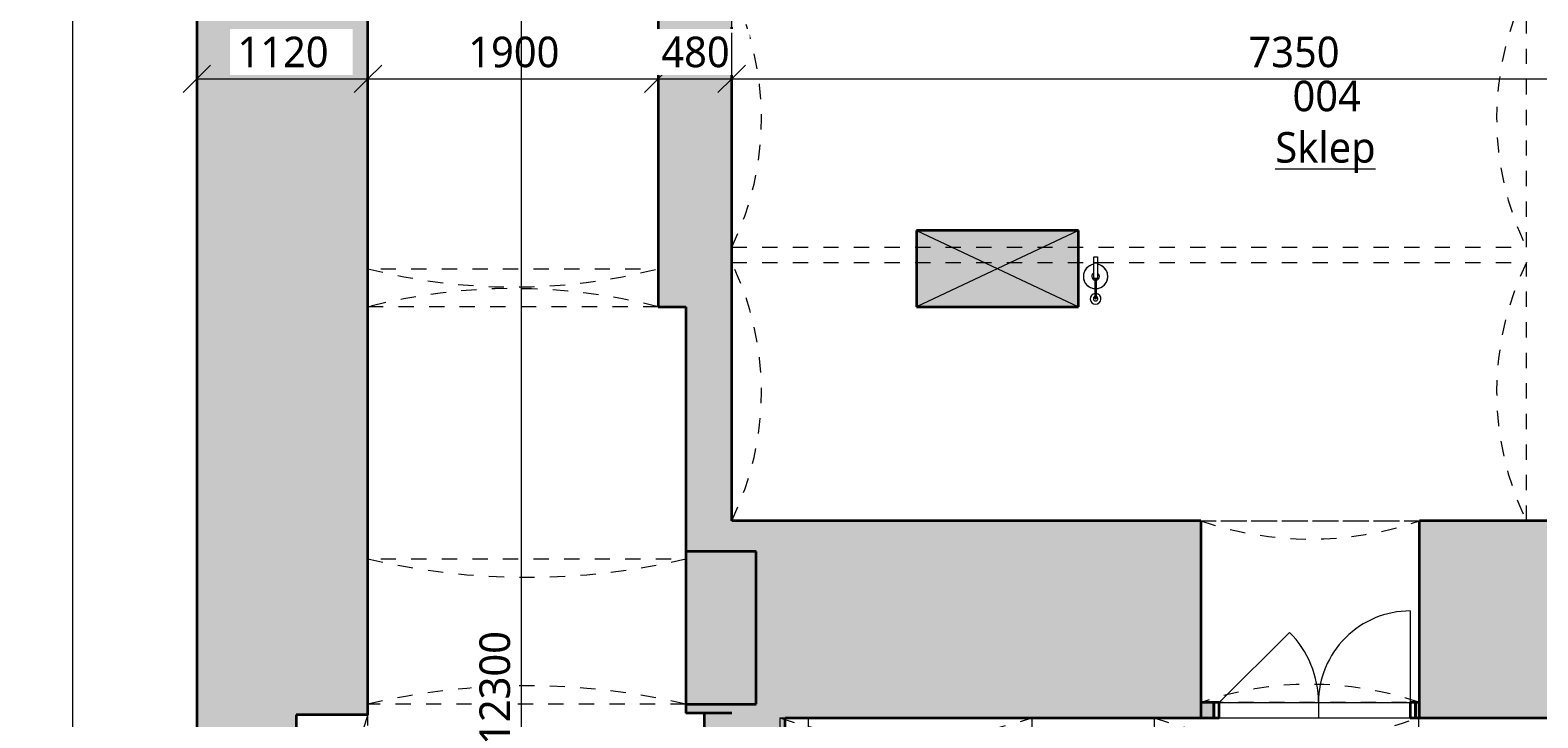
# Model space of a CAD drawing. Header units: metres. Extents: x -2.5 to 41.5, y -3.2 to 29.6.
# Tile 4 of 16: x -1.3 to 8.5, y 7.5 to 12. Entities that reach past the tile are written whole.
import ezdxf

# ---------------------------------------------------------------- set-up
doc = ezdxf.new("R2010")
doc.units = ezdxf.units.M
doc.linetypes.add('AV - Cerch_ 1 tecka 2mm', pattern=[0.004, 0.002, -0.001, 0, -0.001])
doc.layers.add('AV-KOTY', color=5, linetype='Continuous', lineweight=13, true_color=0x0000ff)
doc.layers.add('AV-MISTNOSTI', color=5, linetype='Continuous', lineweight=5, true_color=0x0000ff)
for name, color, linetype, lineweight in [('AV-KOTY-100', 7, 'Continuous', 5), ('AV-SRAFY', 7, 'Continuous', 35), ('AV-STAVBA', 7, 'Continuous', 18)]:
    doc.layers.add(name, color=color, linetype=linetype, lineweight=lineweight)
doc.styles.add('Trebuchet MS', font='trebuc.ttf', dxfattribs={"height": 0.2})
doc.styles.add('Trebuchet MS_B', font='trebuc.ttf', dxfattribs={"height": 0.2})
doc.dimstyles.new('2_mm_-_O_-_Blue_-_mm', dxfattribs={"dimscale": 0.3048, "dimtxt": 0.20619, "dimasz": 0.590551, "dimexe": 0.393701, "dimexo": 0.0625, "dimgap": 0.065617, "dimtad": 1, "dimdec": 0, "dimlfac": 1000, "dimzin": 0, "dimdsep": 46, "dimtxsty": 'Trebuchet MS', "dimblk1": 'OBLIQUE', "dimblk2": 'OBLIQUE', "dimsah": 1, "dimcen": 0.09, "dimazin": 0, "dimtfac": 1, "dimtdec": 4, "dimtix": 1, "dimtmove": 0, "dimatfit": 3, "dimfxl": 0.984252, "dimfxlon": 1, "dimtvp": 1, "dimtfill": 1, "dimtolj": 1, "dimtzin": 0, "dimarcsym": 2})
doc.dimstyles.new('2_mm_-_O_-_Blue_-_mm_-_zaokrouhlena_1', dxfattribs={"dimscale": 0.3048, "dimtxt": 0.20619, "dimasz": 0.590551, "dimexe": 0.393701, "dimexo": 0.0625, "dimgap": 0.065617, "dimtad": 1, "dimdec": 0, "dimlfac": 1000, "dimrnd": 10, "dimzin": 0, "dimdsep": 46, "dimtxsty": 'Trebuchet MS', "dimblk1": 'OBLIQUE', "dimblk2": 'OBLIQUE', "dimsah": 1, "dimcen": 0.09, "dimazin": 0, "dimtfac": 1, "dimtdec": 4, "dimtix": 1, "dimtmove": 0, "dimatfit": 3, "dimfxl": 0.984252, "dimfxlon": 1, "dimtvp": 1, "dimtfill": 1, "dimtolj": 1, "dimtzin": 0, "dimarcsym": 2})

# ---------------------------------------------------------------- blocks, each defined once
blk = doc.blocks.new('SCO_Koncepční obdelníkový sloup - 1060_500-1490003-1PP')
at = {"layer": 'AV-STAVBA'}
blk.add_hatch(color=256, dxfattribs=at).paths.add_polyline_path([(-0.0884, -0.25), (0.53, -0.25), (0.53, 0.25), (-0.53, 0.25), (-0.53, -0.25)])
for p, q in [((0.53, 0.25), (-0.53, -0.25)), ((-0.53, 0.25), (0.53, -0.25))]:
    blk.add_line(p, q, dxfattribs=at)
at = {"layer": 'AV-STAVBA', "lineweight": 35}
for p, q in [((0.53, 0.25), (-0.53, 0.25)), ((-0.53, 0.25), (-0.53, -0.25)), ((0.53, -0.25), (0.53, 0.25)), ((-0.53, -0.25), (0.53, -0.25))]:
    blk.add_line(p, q, dxfattribs=at)
blk = doc.blocks.new('GM_Otvor s klenutým nadpražím - 1430x2000_1900-1650270-1PP')
at = {"layer": 'AV-STAVBA', "linetype": 'AV - Cerch_ 1 tecka 2mm', "lineweight": 13}
for p, q in [((-0.715, 0.645), (0.715, 0.645)), ((0.6315, -0.545), (-0.6315, -0.545))]:
    blk.add_line(p, q, dxfattribs=at)
for centre, start, end in [((0, 2.7151), 250.94543, 289.05457), ((0, -2.6151), 70.94543, 109.05457)]:
    blk.add_arc(centre, 2.1901, start, end, dxfattribs=at)
blk = doc.blocks.new('GM_Nika s klenutým nadpražím - 2270x2480_2200-892734-1PP')
at = {"layer": 'AV-STAVBA', "linetype": 'AV - Cerch_ 1 tecka 2mm', "lineweight": 13}
for p, q in [((1.135, 0.56), (-1.135, 0.56)), ((1.135, -0.56), (-1.135, -0.56))]:
    blk.add_line(p, q, dxfattribs=at)
blk.add_arc((0, 3.6806), 3.3206, 250.01284, 289.98716, dxfattribs=at)
blk = doc.blocks.new('DO_2-L_Ocel_ - 1250x1850-984935-1PP')
at = {"layer": 'AV-STAVBA'}
for p, q in [((0.6, 0.6499), (0.6, 0.05)), ((-0.65, 0.05), (-0.1904, 0.5096)), ((-0.685, 0.05), (-0.685, -0.05)), ((-0.65, 0.05), (0.6, 0.05)), ((0, 0.05), (0, -0.05)), ((0.635, 0.05), (0.635, -0.05)), ((-0.65, -0.05), (0.6, -0.05))]:
    blk.add_line(p, q, dxfattribs=at)
at = {"layer": 'AV-STAVBA', "lineweight": 35}
for p, q in [((-0.65, 0.05), (-0.685, 0.05)), ((-0.685, 0.05), (-0.685, -0.05)), ((-0.65, -0.05), (-0.65, 0.05)), ((0.635, 0.05), (0.6, 0.05)), ((0.6, 0.05), (0.6, -0.05)), ((0.635, -0.05), (0.635, 0.05)), ((-0.685, -0.05), (-0.65, -0.05)), ((0.6, -0.05), (0.635, -0.05))]:
    blk.add_line(p, q, dxfattribs=at)
at = {"layer": 'AV-STAVBA', "linetype": 'AV - Cerch_ 1 tecka 2mm'}
for p, q in [((-0.685, 0.05), (0.635, 0.05)), ((-0.65, 0.05), (0.6, 0.05)), ((-0.685, -0.05), (0.635, -0.05)), ((-0.65, -0.05), (0.6, -0.05))]:
    blk.add_line(p, q, dxfattribs=at)
at = {"layer": 'AV-STAVBA'}
for centre, radius, start, end in [((0.5999, 0.05), 0.5999, 89.99469, 180), ((-0.65, 0.05), 0.65, 360, 45)]:
    blk.add_arc(centre, radius, start, end, dxfattribs=at)
blk = doc.blocks.new('GM_Otvor s klenutým nadpražím - 2080x3960-963997-1PP')
at = {"layer": 'AV-STAVBA', "linetype": 'AV - Cerch_ 1 tecka 2mm', "lineweight": 13}
for p, q in [((-1.04, 0.5), (1.04, 0.5)), ((0.9565, -0.45), (-0.9565, -0.45))]:
    blk.add_line(p, q, dxfattribs=at)
for centre, start, end in [((0, 4.9467), 256.83611, 283.16389), ((0, -4.8967), 76.83611, 103.16389)]:
    blk.add_arc(centre, 4.5667, start, end, dxfattribs=at)
blk = doc.blocks.new('GM_Nika_obdélníková - 2250x3050-1314340-1PP')
at = {"layer": 'AV-STAVBA', "linetype": 'AV - Cerch_ 1 tecka 2mm'}
blk.add_line((-1.125, 0.34), (1.125, 0.34), dxfattribs=at)
blk = doc.blocks.new('GM_Void_valená klenba - GM_Void_valená klenba-1524412-1PP')
at = {"layer": 'AV-STAVBA', "linetype": 'AV - Cerch_ 1 tecka 2mm', "lineweight": 13}
for p, q in [((-0.865, 2.98), (-0.865, -2.98)), ((-0.865, 2.98), (0.865, 2.98)), ((0.865, 2.98), (0.865, -2.98)), ((-0.865, -2.98), (0.865, -2.98))]:
    blk.add_line(p, q, dxfattribs=at)
for centre, start, end in [((0, 5.4319), 250.56773, 289.43227), ((0, -5.4319), 70.56773, 109.43227)]:
    blk.add_arc(centre, 2.6, start, end, dxfattribs=at)
blk = doc.blocks.new('GM_Void_valená klenba - GM_Void_valená klenba-1524413-1PP')
at = {"layer": 'AV-STAVBA', "linetype": 'AV - Cerch_ 1 tecka 2mm', "lineweight": 13}
for p, q in [((-0.825, 2.98), (-0.825, -2.98)), ((-0.825, 2.98), (0.825, 2.98)), ((0.825, 2.98), (0.825, -2.98)), ((-0.825, -2.98), (0.825, -2.98))]:
    blk.add_line(p, q, dxfattribs=at)
for centre, start, end in [((0, 5.4456), 251.49982, 288.50018), ((0, -5.4456), 71.49982, 108.50018)]:
    blk.add_arc(centre, 2.6, start, end, dxfattribs=at)
blk = doc.blocks.new('GM_Void_valená klenba - GM_Void_valená klenba-1524437-1PP')
at = {"layer": 'AV-STAVBA', "linetype": 'AV - Cerch_ 1 tecka 2mm', "lineweight": 13}
for p, q in [((-0.845, 2.6), (-0.845, -2.6)), ((-0.845, 2.6), (0.845, 2.6)), ((0.845, 2.6), (0.845, -2.6)), ((-0.845, -2.6), (0.845, -2.6))]:
    blk.add_line(p, q, dxfattribs=at)
for centre, start, end in [((0, 4.3352), 244.03488, 295.96512), ((0, -4.3352), 64.03488, 115.96512)]:
    blk.add_arc(centre, 1.93, start, end, dxfattribs=at)
blk = doc.blocks.new('GM_Otvor s klenutým nadpražím - 1900x2400_2000-1378129-1PP')
at = {"layer": 'AV-STAVBA', "linetype": 'AV - Cerch_ 1 tecka 2mm', "lineweight": 13}
for p, q in [((-0.95, 0.15), (0.95, 0.15)), ((0.8665, -0.1), (-0.8665, -0.1))]:
    blk.add_line(p, q, dxfattribs=at)
for centre, start, end in [((0, 3.8504), 255.60153, 284.39847), ((0, -3.8004), 75.60153, 104.39847)]:
    blk.add_arc(centre, 3.8204, start, end, dxfattribs=at)
blk = doc.blocks.new('GM_Hasicí přístroj - Hasici pristroj-1546942-1PP')
at = {"layer": 'AV-STAVBA', "lineweight": 13}
for p, q in [((-0.0421, 0.0036), (-0.1007, 0.0036)), ((-0.0421, 0.0111), (0.0579, 0.0111)), ((-0.0421, 0.0111), (-0.0421, -0.0139)), ((0.0579, 0.0111), (0.0605, 0.0111)), ((0.0579, 0.0111), (0.0579, -0.0139)), ((0.0605, 0.0111), (0.0979, 0.0111)), ((0.0605, 0.0111), (0.0605, -0.0139)), ((0.0979, 0.0111), (0.0979, -0.0139)), ((-0.1007, -0.0064), (-0.0421, -0.0064)), ((0.0579, -0.0139), (-0.0421, -0.0139)), ((0.0605, -0.0139), (0.0579, -0.0139)), ((0.0979, -0.0139), (0.0605, -0.0139))]:
    blk.add_line(p, q, dxfattribs=at)
at = {"layer": 'AV-STAVBA', "lineweight": 13, "flags": 128}
for points in [[(-0.1007, 0.0036), (-0.1035, 0.0036), (-0.1063, 0.0036), (-0.1092, 0.0036), (-0.112, 0.0036), (-0.1149, 0.0036), (-0.1177, 0.0036), (-0.1205, 0.0036), (-0.1233, 0.0036), (-0.126, 0.0036), (-0.1288, 0.0036), (-0.1315, 0.0036), (-0.1341, 0.0036), (-0.1367, 0.0036), (-0.1393, 0.0036), (-0.1418, 0.0036), (-0.1443, 0.0036), (-0.1467, 0.0036), (-0.149, 0.0036), (-0.1513, 0.0036), (-0.1535, 0.0036), (-0.1556, 0.0036), (-0.1577, 0.0036), (-0.1596, 0.0036), (-0.1615, 0.0036), (-0.1633, 0.0036), (-0.165, 0.0036), (-0.1667, 0.0036), (-0.1682, 0.0036), (-0.1696, 0.0036), (-0.1709, 0.0036), (-0.1714, 0.0036)], [(-0.1714, -0.0064), (-0.1701, -0.0064), (-0.1687, -0.0064), (-0.1673, -0.0064), (-0.1657, -0.0064), (-0.164, -0.0064), (-0.1622, -0.0064), (-0.1604, -0.0064), (-0.1584, -0.0064), (-0.1564, -0.0064), (-0.1543, -0.0064), (-0.1522, -0.0064), (-0.1499, -0.0064), (-0.1476, -0.0064), (-0.1452, -0.0064), (-0.1428, -0.0064), (-0.1403, -0.0064), (-0.1377, -0.0064), (-0.1351, -0.0064), (-0.1325, -0.0064), (-0.1298, -0.0064), (-0.1271, -0.0064), (-0.1244, -0.0064), (-0.1216, -0.0064), (-0.1188, -0.0064), (-0.116, -0.0064), (-0.1131, -0.0064), (-0.1103, -0.0064), (-0.1074, -0.0064), (-0.1046, -0.0064), (-0.1018, -0.0064), (-0.1007, -0.0064)]]:
    blk.add_lwpolyline(points, dxfattribs=at)
at = {"layer": 'AV-STAVBA', "lineweight": 13}
for centre, radius, start, end in [((-0.1772, -0.0014), 0.035, 7.23753, 180), ((-0.1764, -0.0014), 0.015, 18.64917, 180), ((-0.1764, -0.0014), 0.015, 165, 180), ((-0.1764, -0.0014), 0.015, 105, 134.93615), ((-0.1714, -0.0014), 0.005, 150, 180), ((-0.1714, -0.0014), 0.005, 90, 120), ((-0.1764, -0.0014), 0.015, 45.06385, 75), ((-0.1764, -0.0014), 0.015, 18.64917, 44.93615), ((-0.0307, -0.0014), 0.08, 90, 176.37662), ((-0.0307, -0.0014), 0.08, 159.97132, 176.42822), ((-0.0307, -0.0014), 0.08, 114.97132, 155.02868), ((-0.0307, -0.0014), 0.08, 90, 110.02868), ((-0.0307, -0.0014), 0.025, 90, 169.20034), ((-0.0307, -0.0014), 0.08, 69.97132, 90), ((-0.0307, -0.0014), 0.08, 9.18677, 90), ((-0.0307, -0.0014), 0.025, 30, 90), ((-0.0307, -0.0014), 0.08, 24.97132, 65.02868), ((-0.0307, -0.0014), 0.08, 9.05555, 20.02868), ((-0.1772, -0.0014), 0.035, 180, 351.96894), ((-0.1764, -0.0014), 0.015, 174.95011, 180), ((-0.1764, -0.0014), 0.015, 180, 185.04989), ((-0.1764, -0.0014), 0.015, 180, 224.93615), ((-0.1764, -0.0014), 0.015, 180, 341.97651), ((-0.1764, -0.0014), 0.015, 240, 270), ((-0.1714, -0.0014), 0.005, 180, 210), ((-0.1714, -0.0014), 0.005, 240, 285), ((-0.1764, -0.0014), 0.015, 330, 341.97651), ((-0.0307, -0.0014), 0.08, 183.5619, 200.02868), ((-0.0307, -0.0014), 0.08, 183.6137, 270), ((-0.0307, -0.0014), 0.08, 204.97132, 245.02868), ((-0.0307, -0.0014), 0.08, 249.97132, 270), ((-0.0307, -0.0014), 0.025, 190.79953, 270), ((-0.0307, -0.0014), 0.025, 270, 330), ((-0.0307, -0.0014), 0.08, 270, 350.81323), ((-0.0307, -0.0014), 0.08, 270, 290.02868), ((-0.0307, -0.0014), 0.08, 294.97132, 335.02868), ((-0.0307, -0.0014), 0.08, 339.97132, 350.94445)]:
    blk.add_arc(centre, radius, start, end, dxfattribs=at)
for points, knots in [([(-0.1764, -0.0014), (-0.1764, -0.0009), (-0.1762, 0.0003), (-0.1753, 0.0019), (-0.1742, 0.0028), (-0.1731, 0.0033), (-0.1725, 0.0034), (-0.1723, 0.0035)], [0, 0, 0, 0, 0.1111111, 0.2222222, 0.3333333, 0.3888889, 0.4444444, 0.4444444, 0.4444444, 0.4444444]), ([(-0.1689, -0.0058), (-0.1692, -0.0059), (-0.1697, -0.0062), (-0.1705, -0.0064), (-0.1714, -0.0065), (-0.1723, -0.0064), (-0.1731, -0.0062), (-0.1742, -0.0057), (-0.1753, -0.0047), (-0.1762, -0.0032), (-0.1764, -0.002), (-0.1764, -0.0014)], [0.3333333, 0.3333333, 0.3333333, 0.3333333, 0.3888889, 0.4444444, 0.5, 0.5555556, 0.6111111, 0.6666667, 0.7777778, 0.8888889, 1, 1, 1, 1])]:
    blk.add_open_spline(points, degree=3, knots=knots, dxfattribs=at)
for points in [[(-0.1004, -0.0014), (-0.1004, -0.0009), (-0.1004, 0.0003), (-0.1005, 0.0018), (-0.1005, 0.003), (-0.1006, 0.0034), (-0.1006, 0.0035)], [(-0.1006, -0.0064), (-0.1006, -0.0063), (-0.1005, -0.0059), (-0.1005, -0.0047), (-0.1004, -0.0032), (-0.1004, -0.002), (-0.1004, -0.0014)]]:
    blk.add_open_spline(points, degree=3, dxfattribs=at)
blk = doc.blocks.new('DIMBLOCK16-1PP')
at = {"layer": 'AV-KOTY-100', "color": 5, "true_color": 0x0000ff}
for p, q in [((-0.2352, 11.6412), (-0.2352, 11.9412)), ((0.8848, 11.6412), (0.8848, 11.9412)), ((-0.2352, 11.6412), (-0.3252, 11.5512)), ((-0.2352, 11.6412), (-0.1452, 11.7312)), ((-0.2352, 11.6412), (0.8848, 11.6412)), ((-0.2352, 11.6412), (-0.2352, 11.5212)), ((0.8848, 11.6412), (0.7948, 11.5512)), ((0.8848, 11.6412), (0.9748, 11.7312)), ((0.8848, 11.6412), (0.8848, 11.5212))]:
    blk.add_line(p, q, dxfattribs=at)
at = {"layer": 'AV-KOTY-100', "color": 0, "insert": (0.0313, 11.9171), "char_height": 0.2, "width": 0.704541, "attachment_point": 1, "line_spacing_factor": 1.048425, "style": 'Trebuchet MS', "bg_fill": 3, "box_fill_scale": 1.25, "bg_fill_color": 256, "bg_fill_true_color": 13158600, "bg_fill_transparency": 0}
blk.add_mtext('1120', dxfattribs=at)
blk = doc.blocks.new('_Oblique')
at = {"color": 0, "linetype": 'ByBlock', "lineweight": -2}
blk.add_line((-0.5, -0.5), (0.5, 0.5), dxfattribs=at)
blk = doc.blocks.new('DIMBLOCK17-1PP')
at = {"layer": 'AV-KOTY-100', "color": 5, "true_color": 0x0000ff}
for p, q in [((0.8848, 11.6412), (0.8848, 11.9412)), ((2.7848, 11.6412), (2.7848, 11.9412)), ((0.8848, 11.6412), (0.7948, 11.5512)), ((0.8848, 11.6412), (0.9748, 11.7312)), ((0.8848, 11.6412), (2.7848, 11.6412)), ((0.8848, 11.6412), (0.8848, 11.5212)), ((2.7848, 11.6412), (2.6948, 11.5512)), ((2.7848, 11.6412), (2.8748, 11.7312)), ((2.7848, 11.6412), (2.7848, 11.5212))]:
    blk.add_line(p, q, dxfattribs=at)
at = {"layer": 'AV-KOTY-100', "color": 0, "insert": (1.5413, 11.9171), "char_height": 0.2, "width": 0.704541, "attachment_point": 1, "line_spacing_factor": 1.048425, "style": 'Trebuchet MS', "bg_fill": 3, "box_fill_scale": 1.25, "bg_fill_color": 256, "bg_fill_true_color": 13158600, "bg_fill_transparency": 0}
blk.add_mtext('1900', dxfattribs=at)
blk = doc.blocks.new('DIMBLOCK18-1PP')
at = {"layer": 'AV-KOTY-100', "color": 5, "true_color": 0x0000ff}
for p, q in [((2.7848, 11.6412), (2.7848, 11.9412)), ((3.2648, 11.6412), (3.2648, 11.9412)), ((2.7848, 11.6412), (2.6948, 11.5512)), ((2.7848, 11.6412), (2.8748, 11.7312)), ((2.7848, 11.6412), (3.2648, 11.6412)), ((2.7848, 11.6412), (2.7848, 11.5212)), ((3.2648, 11.6412), (3.1748, 11.5512)), ((3.2648, 11.6412), (3.3548, 11.7312)), ((3.2648, 11.6412), (3.2648, 11.5212))]:
    blk.add_line(p, q, dxfattribs=at)
at = {"layer": 'AV-KOTY-100', "color": 0, "insert": (2.8046, 11.9171), "char_height": 0.2, "width": 0.528406, "attachment_point": 1, "line_spacing_factor": 1.048425, "style": 'Trebuchet MS', "bg_fill": 3, "box_fill_scale": 1.25, "bg_fill_color": 256, "bg_fill_true_color": 13158600, "bg_fill_transparency": 0}
blk.add_mtext('480', dxfattribs=at)
blk = doc.blocks.new('DIMBLOCK19-1PP')
at = {"layer": 'AV-KOTY-100', "color": 5, "true_color": 0x0000ff}
for p, q in [((3.2648, 11.6412), (3.2648, 11.9412)), ((10.6148, 11.6412), (10.6148, 11.9412)), ((3.2648, 11.6412), (3.1748, 11.5512)), ((3.2648, 11.6412), (3.3548, 11.7312)), ((3.2648, 11.6412), (10.6148, 11.6412)), ((3.2648, 11.6412), (3.2648, 11.5212)), ((10.6148, 11.6412), (10.5248, 11.5512)), ((10.6148, 11.6412), (10.7048, 11.7312)), ((10.6148, 11.6412), (10.6148, 11.5212))]:
    blk.add_line(p, q, dxfattribs=at)
at = {"layer": 'AV-KOTY-100', "color": 0, "insert": (6.6463, 11.9171), "char_height": 0.2, "width": 0.704541, "attachment_point": 1, "line_spacing_factor": 1.048425, "style": 'Trebuchet MS', "bg_fill": 3, "box_fill_scale": 1.25, "bg_fill_color": 256, "bg_fill_true_color": 13158600, "bg_fill_transparency": 0}
blk.add_mtext('7350', dxfattribs=at)
blk = doc.blocks.new('DIMBLOCK38-1PP')
at = {"layer": 'AV-KOTY-100', "color": 5, "true_color": 0x0000ff}
for p, q in [((1.8902, 13.7982), (1.8002, 13.8882)), ((1.8902, 13.7982), (1.5902, 13.7982)), ((1.8902, 1.4982), (1.8902, 13.7982)), ((1.8902, 13.7982), (1.9802, 13.7082)), ((1.8902, 13.7982), (2.0102, 13.7982)), ((1.8902, 1.4982), (1.8002, 1.5882)), ((1.8902, 1.4982), (1.5902, 1.4982)), ((1.8902, 1.4982), (1.9802, 1.4082)), ((1.8902, 1.4982), (2.0102, 1.4982))]:
    blk.add_line(p, q, dxfattribs=at)
at = {"layer": 'AV-KOTY-100', "color": 0, "insert": (1.6143, 7.2813), "char_height": 0.2, "width": 0.880677, "attachment_point": 1, "rotation": 90, "line_spacing_factor": 1.048425, "style": 'Trebuchet MS', "bg_fill": 3, "box_fill_scale": 1.25, "bg_fill_color": 256, "bg_fill_true_color": 13158600, "bg_fill_transparency": 0}
blk.add_mtext('12300', dxfattribs=at)
blk = doc.blocks.new('DIMBLOCK51-1PP')
at = {"layer": 'AV-KOTY-100', "color": 5, "true_color": 0x0000ff}
for p, q in [((-1.046, 27.8756), (-1.136, 27.9656)), ((-1.046, 27.8756), (-1.166, 27.8756)), ((-1.046, 0.3582), (-1.046, 27.8756)), ((-1.046, 27.8756), (-0.956, 27.7856)), ((-1.046, 27.8756), (-0.746, 27.8756)), ((-1.046, 0.3582), (-1.136, 0.4482)), ((-1.046, 0.3582), (-1.166, 0.3582)), ((-1.046, 0.3582), (-0.956, 0.2682)), ((-1.046, 0.3582), (-0.746, 0.3582))]:
    blk.add_line(p, q, dxfattribs=at)
at = {"layer": 'AV-KOTY-100', "color": 0, "insert": (-1.322, 13.75), "char_height": 0.2, "width": 0.880677, "attachment_point": 1, "rotation": 90, "line_spacing_factor": 1.048425, "style": 'Trebuchet MS', "bg_fill": 3, "box_fill_scale": 1.25, "bg_fill_color": 256, "bg_fill_true_color": 13158600, "bg_fill_transparency": 0}
blk.add_mtext('27520', dxfattribs=at)

msp = doc.modelspace()

# ---------------------------------------------------------------- hatches: boundary and pattern name
at = {"layer": 'AV-SRAFY', "lineweight": 18}
for points in [[(3.2648, 10.1482), (3.2648, 14.8982), (2.7848, 14.8982), (2.7848, 10.1482), (2.9648, 10.1482)], [(2.9648, 7.4882), (3.2648, 7.4882), (3.2648, 10.1482), (2.9648, 10.1482), (2.9648, 8.0842)], [(2.9648, 7.5482), (3.4248, 7.5482), (3.4248, 8.5482), (2.9648, 8.5482), (2.9648, 8.0842)], [(3.7648, 3.4982), (3.7648, 5.2082), (3.6148, 5.2082), (3.6148, 7.4582), (3.7648, 7.4582), (3.7648, 7.4882), (3.0848, 7.4882), (3.0848, 3.4982)]]:
    msp.add_hatch(color=256, dxfattribs=at).paths.add_polyline_path(points)
at = {"layer": 'AV-SRAFY', "lineweight": 5}
msp.add_hatch(color=256, dxfattribs=at).paths.add_polyline_path([(0.4148, 1.4982), (0.4148, 4.3882), (0.8848, 4.3882), (0.8848, 5.2082), (0.4148, 5.2082), (0.4148, 7.4782), (0.8848, 7.4782), (0.8848, 13.7982), (-0.2352, 13.7982), (-0.2352, 1.4982)])
at = {"layer": 'AV-SRAFY', "lineweight": 18}
h = msp.add_hatch(color=256, dxfattribs=at)
h.paths.add_polyline_path([(3.7648, 7.4582), (6.3348, 7.4582), (6.3348, 8.7482), (3.2648, 8.7482), (3.2648, 7.4882), (3.7648, 7.4882)])
h.paths.add_polyline_path([(7.7648, 7.4582), (10.7648, 7.4582), (10.7648, 8.7482), (7.7648, 8.7482), (7.7648, 8.0842)])
h = msp.add_hatch(color=256, dxfattribs=at)
h.paths.add_polyline_path([(6.4198, 7.4582), (6.4198, 7.5582), (6.3348, 7.5582), (6.3348, 7.4582)])
h.paths.add_polyline_path([(7.7648, 7.4582), (7.7648, 7.5582), (7.7398, 7.5582), (7.7398, 7.4582)])

# ---------------------------------------------------------------- linework, layer by layer
at = {"layer": 'AV-STAVBA', "lineweight": 35}
for p, q in [((-0.2352, 27.8756), (-0.2352, 0.4482)), ((0.8848, 7.4782), (0.8848, 13.7982)), ((2.7848, 13.7982), (2.7848, 10.1482)), ((3.2648, 8.7482), (3.2648, 11.9782)), ((2.7848, 10.1482), (2.9648, 10.1482)), ((2.9648, 10.1482), (2.9648, 7.4882)), ((6.3348, 8.7482), (3.2648, 8.7482)), ((6.3348, 8.7482), (6.3348, 7.4582)), ((7.7648, 7.4582), (7.7648, 8.7482)), ((11.4448, 8.7482), (7.7648, 8.7482)), ((3.4248, 8.5482), (2.9648, 8.5482)), ((3.4248, 7.5482), (3.4248, 8.5482)), ((2.9648, 7.5482), (3.4248, 7.5482)), ((6.4198, 7.5582), (6.3348, 7.5582)), ((6.4198, 7.4582), (6.4198, 7.5582)), ((7.7648, 7.5582), (7.7398, 7.5582)), ((7.7398, 7.5582), (7.7398, 7.4582)), ((0.4148, 7.4782), (0.4148, 5.2082)), ((0.8848, 7.4782), (0.4148, 7.4782)), ((3.2648, 7.4882), (2.9648, 7.4882)), ((3.0848, 7.4882), (3.0848, 3.4982)), ((3.6148, 7.4582), (6.4198, 7.4582)), ((3.6148, 5.2082), (3.6148, 7.4582)), ((7.7398, 7.4582), (10.7648, 7.4582))]:
    msp.add_line(p, q, dxfattribs=at)
at = {"layer": 'AV-STAVBA'}
msp.add_line((6.4548, 7.5582), (7.7048, 7.5582), dxfattribs=at)

# ---------------------------------------------------------------- block references
at = {"layer": 'AV-STAVBA', "linetype": 'AV - Cerch_ 1 tecka 2mm', "lineweight": 13}
for name, p, rotation in [('GM_Void_valená klenba - GM_Void_valená klenba-1524437-1PP', (5.8648, 11.3832), 89.9999999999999), ('GM_Otvor s klenutým nadpražím - 1900x2400_2000-1378129-1PP', (1.8348, 10.2982), 180), ('GM_Void_valená klenba - GM_Void_valená klenba-1524437-1PP', (5.8648, 9.5932), 89.9999999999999), ('GM_Otvor s klenutým nadpražím - 2080x3960-963997-1PP', (1.9248, 8.0482), 180), ('GM_Nika s klenutým nadpražím - 2270x2480_2200-892734-1PP', (0.3248, 6.3432), 269.9999999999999)]:
    msp.add_blockref(name, p, dxfattribs=dict(at, rotation=rotation))
at = {"layer": 'AV-STAVBA'}
for name, p in [('SCO_Koncepční obdelníkový sloup - 1060_500-1490003-1PP', (5.0048, 10.3982)), ('DO_2-L_Ocel_ - 1250x1850-984935-1PP', (7.1048, 7.5082))]:
    msp.add_blockref(name, p, dxfattribs=at)
for name, p, rotation in [('GM_Hasicí přístroj - Hasici pristroj-1546942-1PP', (5.6448, 10.3782), 89.9999999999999), ('GM_Nika_obdélníková - 2250x3050-1314340-1PP', (3.4248, 6.3332), 269.9999999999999)]:
    msp.add_blockref(name, p, dxfattribs=dict(at, rotation=rotation))
at = {"layer": 'AV-STAVBA', "linetype": 'AV - Cerch_ 1 tecka 2mm', "lineweight": 13}
for name, p in [('GM_Otvor s klenutým nadpražím - 1430x2000_1900-1650270-1PP', (7.0498, 8.1032)), ('GM_Void_valená klenba - GM_Void_valená klenba-1524413-1PP', (4.4041, 4.4782)), ('GM_Void_valená klenba - GM_Void_valená klenba-1524412-1PP', (6.8941, 4.4782))]:
    msp.add_blockref(name, p, dxfattribs=at)

# ---------------------------------------------------------------- texts
at = {"layer": 'AV-MISTNOSTI', "char_height": 0.2, "attachment_point": 1, "style": 'Trebuchet MS_B'}
for s, insert, width in [('004', (6.9346, 11.6288), 0.601266), ('\\LSklep', (6.8221, 11.2925), 0.873839)]:
    msp.add_mtext(s, dxfattribs=dict(at, insert=insert, width=width))

# ---------------------------------------------------------------- dimensions: what is measured, and where the dimension line sits
at = {"layer": 'AV-KOTY', "lineweight": 5}
dim = msp.add_linear_dim(base=(-1.046, 27.8756), p1=(-0.746, 0.3582), p2=(-0.746, 27.8756), angle=90, dimstyle='2_mm_-_O_-_Blue_-_mm_-_zaokrouhlena_1', override={"dimpost": '<>', "dimfxl": 27.517414}, dxfattribs=at)
dim.commit()
dim.dimension.update_dxf_attribs({"geometry": 'DIMBLOCK51-1PP', "text_midpoint": (-1.1678, 14.1169)})

# ---------------------------------------------------------------- next in the draw order: dimensions: what is measured, and where the dimension line sits
dim = msp.add_linear_dim(base=(0.8848, 11.6412), p1=(-0.2352, 11.9412), p2=(0.8848, 11.9412), dimstyle='2_mm_-_O_-_Blue_-_mm', override={"dimpost": '<>', "dimfxl": 1.12}, dxfattribs=at)
dim.commit()
dim.dimension.update_dxf_attribs({"geometry": 'DIMBLOCK16-1PP', "text_midpoint": (0.3248, 11.7629)})

# ---------------------------------------------------------------- next in the draw order: dimensions: what is measured, and where the dimension line sits
dim = msp.add_linear_dim(base=(2.7848, 11.6412), p1=(0.8848, 11.9412), p2=(2.7848, 11.9412), dimstyle='2_mm_-_O_-_Blue_-_mm', override={"dimpost": '<>', "dimfxl": 1.9}, dxfattribs=at)
dim.commit()
dim.dimension.update_dxf_attribs({"geometry": 'DIMBLOCK17-1PP', "text_midpoint": (1.8348, 11.7633)})

# ---------------------------------------------------------------- next in the draw order: dimensions: what is measured, and where the dimension line sits
dim = msp.add_linear_dim(base=(1.8902, 13.7982), p1=(1.5902, 1.4982), p2=(1.5902, 13.7982), angle=90, dimstyle='2_mm_-_O_-_Blue_-_mm_-_zaokrouhlena_1', override={"dimpost": '<>', "dimfxl": 12.3}, dxfattribs=at)
dim.commit()
dim.dimension.update_dxf_attribs({"geometry": 'DIMBLOCK38-1PP', "text_midpoint": (1.7685, 7.6482)})
dim = msp.add_linear_dim(base=(3.2648, 11.6412), p1=(2.7848, 11.9412), p2=(3.2648, 11.9412), dimstyle='2_mm_-_O_-_Blue_-_mm', override={"dimpost": '<>', "dimfxl": 0.48}, dxfattribs=at)
dim.commit()
dim.dimension.update_dxf_attribs({"geometry": 'DIMBLOCK18-1PP', "text_midpoint": (3.0248, 11.7629)})

# ---------------------------------------------------------------- next in the draw order: dimensions: what is measured, and where the dimension line sits
dim = msp.add_linear_dim(base=(10.6148, 11.6412), p1=(3.2648, 11.9412), p2=(10.6148, 11.9412), dimstyle='2_mm_-_O_-_Blue_-_mm', override={"dimpost": '<>', "dimfxl": 7.35}, dxfattribs=at)
dim.commit()
dim.dimension.update_dxf_attribs({"geometry": 'DIMBLOCK19-1PP', "text_midpoint": (6.9398, 11.7629)})

doc.saveas('drawing.dxf')
